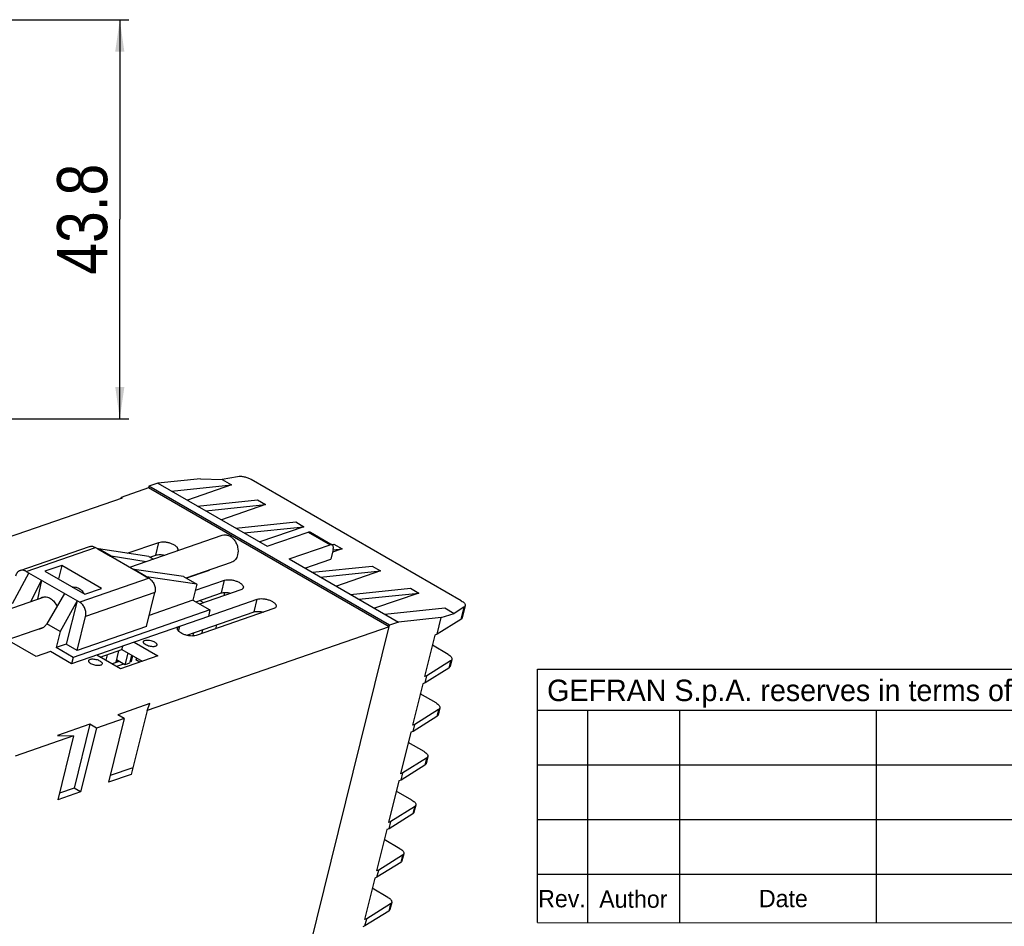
# Model space of a CAD drawing. Header units: millimetres. Extents: x 0 to 420, y 0 to 297.
# Tile 8 of 25: x 171 to 279, y 58 to 157. Entities that reach past the tile are written whole.
import ezdxf

# ---------------------------------------------------------------- set-up
doc = ezdxf.new("R2010")
doc.units = ezdxf.units.MM
doc.header["$LTSCALE"] = 23.1
doc.layers.get('0').update_dxf_attribs({"linetype": 'CONTINUOUS'})
doc.layers.add('3_ALL_AXES', color=7, linetype='CONTINUOUS')
doc.styles.get("Standard").update_dxf_attribs({"font": 'txt', "width": 0.85})
doc.styles.add('TEXTSTYLE_2', font='trium.ttf')
doc.dimstyles.new('DIMSTYLE_1', dxfattribs={"dimtxt": 5.5, "dimasz": 3.5, "dimexe": 1, "dimexo": 0.5, "dimgap": 1.375, "dimtad": 1, "dimdec": 4, "dimdsep": 46, "dimtxsty": 'STANDARD', "dimblk": '_FILLED', "dimblk1": '_FILLED', "dimblk2": '_FILLED', "dimcen": 0.09, "dimadec": 4, "dimazin": 2, "dimtp": 0.15, "dimtm": 0.15, "dimtfac": 1, "dimtdec": 4, "dimtofl": 0, "dimtmove": 0, "dimatfit": 3, "dimldrblk": '_FILLED', "dimfxl": 1, "dimtolj": 1, "dimarcsym": 0})

# ---------------------------------------------------------------- blocks, each defined once
blk = doc.blocks.new('_FILLED')
at = {"color": 0, "linetype": 'BYBLOCK'}
blk.add_solid([(0, 0), (-1, 0.143), (-1, -0.143)], dxfattribs=at)
blk = doc.blocks.new('*D2')
at = {"color": 2, "linetype": 'CONTINUOUS'}
for p, q in [((135.93, 157.3), (183.19, 157.3)), ((182.19, 157.3), (182.19, 135.4)), ((182.19, 113.5), (182.19, 135.4)), ((141.93, 113.5), (183.19, 113.5))]:
    blk.add_line(p, q, dxfattribs=at)
at = {"color": 2, "linetype": 'CONTINUOUS', "xscale": 3.5, "yscale": 3.5, "zscale": 3.5}
for p, rotation in [((182.19, 157.3), 90), ((182.19, 113.5), 270)]:
    blk.add_blockref('_FILLED', p, dxfattribs=dict(at, rotation=rotation))
at = {"color": 2, "linetype": 'CONTINUOUS', "insert": (175.31, 135.4), "char_height": 5.5, "width": 23.5714, "attachment_point": 2, "rotation": 90, "line_spacing_factor": 0.9}
blk.add_mtext('43.8', dxfattribs=at)

msp = doc.modelspace()

# ---------------------------------------------------------------- linework, layer by layer
at = {"color": 7, "linetype": 'CONTINUOUS'}
for p, q in [((195.12212, 107.13179), (193.40407, 106.83682)), ((185.32726, 105.90988), (182.32726, 104.87065)), ((185.37057, 106.08488), (185.32726, 105.90988)), ((211.72726, 90.66783), (185.32726, 105.90988)), ((186.37057, 106.43129), (185.37057, 106.08488)), ((211.77057, 90.84283), (185.37057, 106.08488)), ((191.06127, 106.91334), (186.37057, 106.43129)), ((186.37057, 106.43129), (198.37057, 99.50308)), ((187.87057, 105.56526), (194.43755, 106.24013)), ((194.43755, 106.24013), (189.60262, 104.56526)), ((191.06127, 106.91334), (193.40407, 106.83682)), ((193.40407, 106.83682), (194.43755, 106.24013)), ((219.66262, 93.52395), (196.61248, 106.83196)), ((182.44726, 104.80136), (160.44726, 97.18034)), ((182.32726, 104.87065), (182.29726, 104.7494)), ((182.32726, 104.87065), (182.44726, 104.80136)), ((190.72057, 103.91981), (197.28755, 104.59468)), ((191.62057, 103.4002), (198.18755, 104.07507)), ((198.18755, 104.07507), (193.35262, 102.4002)), ((197.28755, 104.59468), (198.18755, 104.07507)), ((194.92057, 101.49494), (201.48755, 102.16981)), ((195.82057, 100.97533), (202.38755, 101.6502)), ((202.38755, 101.6502), (197.55262, 99.97533)), ((201.48755, 102.16981), (202.38755, 101.6502)), ((183.30378, 97.19852), (193.43941, 100.7096)), ((198.37057, 99.50308), (202.87057, 101.06193)), ((203.09736, 101.05475), (205.49736, 99.66911)), ((171.26566, 96.83526), (178.86566, 99.46798)), ((200.77057, 98.11744), (205.27057, 99.67629)), ((205.4146, 99.71689), (205.68755, 99.74494)), ((205.68755, 99.74494), (206.58755, 99.22533)), ((179.51826, 99.38408), (179.81826, 99.21088)), ((179.77678, 99.19651), (179.81826, 99.21088)), ((179.81826, 99.21088), (179.81706, 99.20603)), ((185.37348, 98.38326), (179.85288, 99.20572)), ((181.15678, 98.39977), (181.19826, 98.41414)), ((181.19826, 98.41414), (183.71826, 96.95921)), ((185.06711, 97.80935), (181.23349, 98.40863)), ((185.37348, 98.38326), (185.87987, 98.0909)), ((205.59736, 99.14949), (205.33755, 98.09949)), ((206.58755, 99.22533), (205.52505, 98.85727)), ((205.59078, 99.12289), (206.58755, 99.22533)), ((175.81826, 97.40955), (173.96826, 96.76869)), ((175.81826, 97.40955), (175.44826, 95.91421)), ((180.19826, 94.88075), (175.81826, 97.40955)), ((189.45428, 96.02722), (194.46067, 97.76148)), ((200.77057, 98.11744), (212.77057, 91.18924)), ((202.50262, 97.11744), (205.33755, 98.09949)), ((203.32057, 96.6452), (209.88755, 97.32007)), ((209.88755, 97.32007), (210.78755, 96.80046)), ((172.21826, 96.57816), (170.37348, 93.18711)), ((171.91826, 96.75137), (177.79826, 93.35655)), ((173.96826, 96.76869), (178.34826, 94.23989)), ((183.67678, 96.94484), (183.71826, 96.95921)), ((183.71826, 96.95921), (183.71699, 96.95441)), ((189.17662, 96.18752), (183.75228, 96.9544)), ((185.05678, 96.1481), (185.09826, 96.16247)), ((185.09826, 96.16247), (185.39826, 95.98927)), ((190.65348, 95.33485), (185.13288, 96.15731)), ((189.17662, 96.18752), (190.65348, 95.33485)), ((204.22057, 96.12558), (210.78755, 96.80046)), ((210.78755, 96.80046), (205.95262, 95.12558)), ((173.59826, 95.78142), (172.40181, 93.42197)), ((173.59826, 95.78142), (173.15476, 93.6828)), ((190.65348, 95.33485), (190.22047, 93.58485)), ((176.11826, 94.3265), (174.17662, 90.99137)), ((177.00378, 95.01613), (177.08825, 95.0454)), ((178.34826, 94.23989), (180.19826, 94.88075)), ((185.12047, 90.70965), (186.03846, 94.41965)), ((193.68838, 94.43666), (193.60226, 94.08863)), ((207.52057, 94.22033), (214.08755, 94.8952)), ((208.42057, 93.70071), (214.98755, 94.37558)), ((214.98755, 94.37558), (210.15262, 92.70071)), ((214.08755, 94.8952), (214.98755, 94.37558)), ((161.83949, 89.76307), (173.93897, 93.95445)), ((177.49826, 93.52975), (175.65348, 90.1387)), ((177.49826, 93.52975), (176.32047, 88.76975)), ((190.22047, 93.58485), (185.42047, 91.92209)), ((190.22047, 93.58485), (192.08047, 92.51098)), ((190.97027, 93.55965), (191.38463, 93.32042)), ((220.0775, 92.97591), (219.74841, 91.64591)), ((192.08047, 92.51098), (177.08047, 87.31483)), ((192.08047, 92.51098), (191.90726, 91.81098)), ((211.27057, 92.05526), (217.83755, 92.73014)), ((217.46127, 91.67129), (218.87104, 92.13345)), ((217.83755, 92.73014), (218.87104, 92.13345)), ((219.9392, 92.80365), (218.87104, 92.13345)), ((175.65348, 90.1387), (174.17662, 90.99137)), ((191.90726, 91.81098), (176.90726, 86.61483)), ((177.52047, 88.07693), (178.43846, 91.78693)), ((192.80585, 90.86998), (192.70226, 90.45132)), ((195.9223, 26.79283), (211.77057, 90.84283)), ((212.77057, 91.18924), (211.77057, 90.84283)), ((217.46127, 91.67129), (212.77057, 91.18924)), ((217.00846, 89.84129), (217.46127, 91.67129)), ((219.61011, 91.47365), (217.00846, 89.84129)), ((162.86075, 86.81495), (173.85995, 90.62518)), ((175.65348, 90.1387), (175.22047, 88.3887)), ((185.12047, 90.70965), (177.52047, 88.07693)), ((211.72726, 90.66783), (185.17726, 81.47064)), ((190.21974, 89.65592), (190.30585, 90.00395)), ((191.20226, 89.93171), (191.30585, 90.35036)), ((216.75846, 89.75469), (215.63263, 85.20469)), ((217.00846, 89.84129), (216.75846, 89.75469)), ((176.32047, 88.76975), (175.22047, 88.3887)), ((177.52047, 88.07693), (176.32047, 88.76975)), ((218.2077, 87.64395), (216.48263, 88.63992)), ((176.90726, 86.61483), (174.59726, 87.94851)), ((177.08047, 87.31483), (175.22047, 88.3887)), ((180.80835, 87.60073), (180.65726, 86.99011)), ((182.05835, 88.03374), (181.74848, 86.78139)), ((182.42085, 88.15932), (184.63521, 86.88086)), ((183.07357, 87.78247), (182.75449, 86.49294)), ((183.47357, 87.55153), (183.25449, 86.66615)), ((177.08047, 87.31483), (176.90726, 86.61483)), ((182.12734, 86.85503), (181.35477, 86.5874)), ((181.74848, 86.78139), (182.06498, 86.89103)), ((182.75449, 86.49294), (181.81178, 87.03722)), ((182.60734, 86.5779), (181.83477, 86.31028)), ((183.25449, 86.66615), (182.75449, 86.49294)), ((183.46289, 86.87427), (183.29128, 86.81483)), ((183.3256, 86.95354), (183.46289, 86.87427)), ((183.46289, 86.87427), (183.61085, 87.47227)), ((184.01085, 87.24133), (183.96289, 87.04748)), ((184.39539, 86.79778), (183.96289, 87.04748)), ((184.35476, 86.78371), (184.36289, 86.81654)), ((218.48427, 86.92365), (215.88263, 85.29129)), ((218.62257, 87.09591), (218.42858, 86.31191)), ((218.29028, 86.13965), (215.68864, 84.50729)), ((215.43864, 84.42069), (214.31281, 79.87069)), ((215.68864, 84.50729), (215.43864, 84.42069)), ((215.88263, 85.29129), (215.63263, 85.20469)), ((215.68864, 84.50729), (215.88263, 85.29129)), ((216.88788, 82.30995), (215.16281, 83.30592)), ((185.4965, 82.24633), (181.95726, 81.02031)), ((185.17726, 81.47064), (185.4965, 82.24633)), ((185.17726, 81.47064), (183.44521, 74.47064)), ((217.16445, 81.58965), (214.56281, 79.95729)), ((217.30275, 81.76191), (217.10876, 80.97791)), ((178.90726, 79.96376), (175.36803, 78.73773)), ((178.90726, 79.96376), (177.17521, 72.96376)), ((179.62726, 79.54806), (178.90726, 79.96376)), ((182.67726, 80.60461), (179.62726, 79.54806)), ((182.67726, 80.60461), (180.94521, 73.60461)), ((182.67726, 80.60461), (181.95726, 81.02031)), ((214.56281, 79.95729), (214.31281, 79.87069)), ((216.97046, 80.80565), (214.36882, 79.17329)), ((214.36882, 79.17329), (214.56281, 79.95729)), ((179.62726, 79.54806), (177.89521, 72.54806)), ((214.11882, 79.08669), (212.99299, 74.53669)), ((214.36882, 79.17329), (214.11882, 79.08669)), ((177.12726, 78.68204), (170.72726, 76.46501)), ((175.36803, 78.73773), (177.12726, 78.68204)), ((177.12726, 78.68204), (175.39521, 71.68204)), ((215.56806, 76.97595), (213.84299, 77.97192)), ((215.84463, 76.25565), (213.24299, 74.62329)), ((215.98293, 76.42791), (215.78894, 75.64391)), ((183.62521, 75.1981), (181.12521, 74.33208)), ((213.24299, 74.62329), (212.99299, 74.53669)), ((215.65064, 75.47165), (213.049, 73.83929)), ((213.049, 73.83929), (213.24299, 74.62329)), ((183.44521, 74.47064), (180.94521, 73.60461)), ((212.799, 73.75269), (211.67316, 69.20269)), ((213.049, 73.83929), (212.799, 73.75269)), ((177.89521, 72.54806), (175.39521, 71.68204)), ((177.17521, 72.96376), (175.57521, 72.4095)), ((177.89521, 72.54806), (177.17521, 72.96376)), ((214.24823, 71.64195), (212.52316, 72.63792)), ((214.52481, 70.92165), (211.92316, 69.28929)), ((214.6631, 71.09391), (214.46911, 70.30991)), ((211.92316, 69.28929), (211.67316, 69.20269)), ((214.33082, 70.13765), (211.72917, 68.50529)), ((211.72917, 68.50529), (211.92316, 69.28929)), ((211.47917, 68.41869), (210.35334, 63.86869)), ((211.72917, 68.50529), (211.47917, 68.41869)), ((212.92841, 66.30795), (211.20334, 67.30392)), ((213.20498, 65.58765), (210.60334, 63.95529)), ((213.34328, 65.75991), (213.14929, 64.97591)), ((210.60334, 63.95529), (210.35334, 63.86869)), ((213.01099, 64.80365), (210.40935, 63.17129)), ((210.40935, 63.17129), (210.60334, 63.95529)), ((210.15935, 63.08469), (209.03352, 58.53469)), ((210.40935, 63.17129), (210.15935, 63.08469)), ((211.60859, 60.97395), (209.88352, 61.96992)), ((211.69117, 59.46965), (209.08953, 57.83729)), ((211.88516, 60.25365), (209.28352, 58.62129)), ((212.02346, 60.42591), (211.82947, 59.64191)), ((209.28352, 58.62129), (209.03352, 58.53469)), ((209.08953, 57.83729), (209.28352, 58.62129)), ((209.08953, 57.83729), (208.83953, 57.75069)), ((228.00618, 58.19553), (414.00002, 58.19112))]:
    msp.add_line(p, q, dxfattribs=at)
at = {"color": 9, "linetype": 'CONTINUOUS'}
for p, q in [((202.87057, 101.06193), (205.27057, 99.67629)), ((171.91826, 96.75137), (179.51826, 99.38408)), ((181.15678, 98.39977), (179.77678, 99.19651)), ((181.23349, 98.40863), (179.85288, 99.20572)), ((185.05678, 96.1481), (183.67678, 96.94484)), ((185.13288, 96.15731), (183.75228, 96.9544)), ((185.39826, 95.98927), (177.79826, 93.35655)), ((186.03846, 94.41965), (178.43846, 91.78693)), ((219.9392, 92.80365), (219.61011, 91.47365)), ((218.48427, 86.92365), (218.29028, 86.13965)), ((217.16445, 81.58965), (216.97046, 80.80565)), ((215.84463, 76.25565), (215.65064, 75.47165)), ((214.52481, 70.92165), (214.33082, 70.13765)), ((213.20498, 65.58765), (213.01099, 64.80365)), ((211.88516, 60.25365), (211.69117, 59.46965))]:
    msp.add_line(p, q, dxfattribs=at)
at = {"color": 2, "linetype": 'CONTINUOUS'}
for p, q in [((228.00618, 86.01578), (414.00618, 86.01578)), ((228.00618, 58.19553), (228.00618, 86.01578)), ((228.00618, 81.52126), (414.00618, 81.52126)), ((233.52784, 58.19553), (233.52784, 81.52126)), ((243.6512, 58.19553), (243.6512, 81.52126)), ((265.22932, 58.19553), (265.22932, 81.52126)), ((228.00618, 75.51664), (321.00618, 75.51664)), ((228.00618, 69.51202), (321.00618, 69.51202)), ((228.00618, 63.5074), (321.00618, 63.5074))]:
    msp.add_line(p, q, dxfattribs=at)
at = {"color": 7, "linetype": 'CONTINUOUS'}
for centre, radius, start, end in [((181.21463, 98.2879), 0.12219, 81.1245452, 83.8701295), ((176.57785, 93.23749), 2.00915, 30.7835432, 33.66305)]:
    msp.add_arc(centre, radius, start, end, dxfattribs=at)
for points, knots in [([(196.61248, 106.83196), (196.5018, 106.89586), (196.25885, 107.0048), (195.87444, 107.11194), (195.48941, 107.16127), (195.23742, 107.15159), (195.12212, 107.13179)], [0, 0, 0, 0, 0.248280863, 0.514249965, 0.77273402, 1, 1, 1, 1]), ([(193.43946, 100.70961), (193.54516, 100.74623), (193.77946, 100.77889), (194.13487, 100.69675), (194.47005, 100.49776), (194.76085, 100.2007), (194.98696, 99.82854), (195.17651, 99.28345), (195.18774, 98.83349), (195.12008, 98.56006)], [0, 0, 0, 0, 0.104398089, 0.214714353, 0.334331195, 0.463309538, 0.599001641, 0.737119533, 1, 1, 1, 1]), ([(202.87057, 101.06193), (202.91001, 101.07559), (202.98762, 101.09202), (203.06645, 101.0726), (203.09736, 101.05475)], [0, 0, 0, 0, 0.539033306, 1, 1, 1, 1]), ([(178.86566, 99.46798), (178.91633, 99.48553), (179.02362, 99.50872), (179.2504, 99.50414), (179.41713, 99.44247), (179.51826, 99.38408)], [0, 0, 0, 0, 0.238028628, 0.481655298, 1, 1, 1, 1]), ([(205.49736, 99.66911), (205.46645, 99.68696), (205.38762, 99.70638), (205.31001, 99.68995), (205.27057, 99.67629)], [0, 0, 0, 0, 0.460966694, 1, 1, 1, 1]), ([(205.59736, 99.14949), (205.61157, 99.2069), (205.63013, 99.31574), (205.62517, 99.46845), (205.58447, 99.59262), (205.52827, 99.65127), (205.49736, 99.66911)], [0, 0, 0, 0, 0.315953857, 0.586317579, 0.809356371, 1, 1, 1, 1]), ([(179.77678, 99.19651), (179.7802, 99.19769), (179.79335, 99.20191), (179.80694, 99.20484), (179.81706, 99.20603)], [0, 0, 0, 0, 0.261964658, 1, 1, 1, 1]), ([(179.81706, 99.20603), (179.82016, 99.20639), (179.83207, 99.20744), (179.84413, 99.20703), (179.85288, 99.20572)], [0, 0, 0, 0, 0.2603189, 1, 1, 1, 1]), ([(195.12008, 98.56006), (195.09671, 98.4656), (195.03358, 98.28601), (194.88588, 98.05062), (194.69354, 97.86859), (194.53988, 97.78894), (194.46071, 97.76151)], [0, 0, 0, 0, 0.270944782, 0.525638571, 0.76670847, 1, 1, 1, 1]), ([(171.26566, 96.83526), (171.20477, 96.81416), (171.08654, 96.75282), (170.88442, 96.56185), (170.79312, 96.36107), (170.75846, 96.22098)], [0, 0, 0, 0, 0.2340351, 0.475903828, 1, 1, 1, 1]), ([(171.91826, 96.75137), (171.81713, 96.80976), (171.6504, 96.87143), (171.42362, 96.87601), (171.31633, 96.85282), (171.26566, 96.83526)], [0, 0, 0, 0, 0.518344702, 0.761971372, 1, 1, 1, 1]), ([(183.67678, 96.94484), (183.6802, 96.94603), (183.69335, 96.95024), (183.70694, 96.95317), (183.71706, 96.95436)], [0, 0, 0, 0, 0.26196468, 1, 1, 1, 1]), ([(183.71691, 96.95445), (183.71997, 96.95483), (183.73173, 96.95594), (183.74364, 96.95563), (183.75228, 96.95441)], [0, 0, 0, 0, 0.261370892, 1, 1, 1, 1]), ([(185.39826, 95.98927), (185.52179, 95.91795), (185.74887, 95.71638), (185.97989, 95.32089), (186.0916, 94.87188), (186.07388, 94.56282), (186.03846, 94.41965)], [0, 0, 0, 0, 0.238001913, 0.494383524, 0.753908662, 1, 1, 1, 1]), ([(176.97272, 95.03433), (177.08486, 95.05318), (177.3261, 95.04784), (177.67539, 94.91753), (177.99599, 94.68035), (178.17198, 94.46842), (178.25008, 94.35118)], [0, 0, 0, 0, 0.223753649, 0.463323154, 0.722779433, 1, 1, 1, 1]), ([(173.43969, 93.78232), (173.45793, 93.7955), (173.53202, 93.84515), (173.61338, 93.88399), (173.67636, 93.90581)], [0, 0, 0, 0, 0.252377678, 1, 1, 1, 1]), ([(173.67636, 93.90581), (173.74703, 93.9303), (173.8971, 93.9619), (174.21496, 93.95028), (174.61916, 93.78722), (175.02244, 93.41412), (175.2153, 93.08339), (175.28976, 92.90326)], [0, 0, 0, 0, 0.108039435, 0.218866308, 0.455632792, 0.718419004, 1, 1, 1, 1]), ([(178.43846, 91.78693), (178.47388, 91.9301), (178.4916, 92.23916), (178.37989, 92.68818), (178.14887, 93.08366), (177.92179, 93.28523), (177.79826, 93.35655)], [0, 0, 0, 0, 0.246091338, 0.505616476, 0.761998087, 1, 1, 1, 1]), ([(219.66262, 93.52395), (219.73128, 93.48431), (219.85309, 93.40325), (219.99652, 93.26384), (220.081, 93.12044), (220.08802, 93.01844), (220.0775, 92.97591)], [0, 0, 0, 0, 0.326982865, 0.600505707, 0.819324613, 1, 1, 1, 1]), ([(220.0775, 92.97591), (220.0691, 92.94196), (220.03266, 92.87313), (219.97314, 92.82495), (219.9392, 92.80365)], [0, 0, 0, 0, 0.466061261, 1, 1, 1, 1]), ([(173.62381, 90.50105), (173.73858, 90.54081), (173.96009, 90.67354), (174.11427, 90.87837), (174.17538, 90.99209)], [0, 0, 0, 0, 0.484784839, 1, 1, 1, 1]), ([(219.74841, 91.64591), (219.74001, 91.61196), (219.70357, 91.54313), (219.64405, 91.49495), (219.61011, 91.47365)], [0, 0, 0, 0, 0.466061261, 1, 1, 1, 1]), ([(173.36089, 90.45165), (173.38342, 90.45257), (173.47254, 90.45936), (173.56069, 90.47918), (173.62381, 90.50105)], [0, 0, 0, 0, 0.252376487, 1, 1, 1, 1]), ([(218.2077, 87.64395), (218.27636, 87.60431), (218.39817, 87.52325), (218.5416, 87.38384), (218.62608, 87.24044), (218.63309, 87.13844), (218.62258, 87.09591)], [0, 0, 0, 0, 0.326982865, 0.600505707, 0.819324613, 1, 1, 1, 1]), ([(218.62258, 87.09591), (218.61418, 87.06196), (218.57773, 86.99313), (218.51822, 86.94495), (218.48427, 86.92365)], [0, 0, 0, 0, 0.466061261, 1, 1, 1, 1]), ([(218.42859, 86.31191), (218.42019, 86.27796), (218.38374, 86.20913), (218.32423, 86.16095), (218.29028, 86.13965)], [0, 0, 0, 0, 0.466061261, 1, 1, 1, 1]), ([(216.88788, 82.30995), (216.95654, 82.27031), (217.07835, 82.18925), (217.22178, 82.04984), (217.30625, 81.90644), (217.31327, 81.80444), (217.30275, 81.76191)], [0, 0, 0, 0, 0.326982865, 0.600505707, 0.819324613, 1, 1, 1, 1]), ([(217.30275, 81.76191), (217.29435, 81.72796), (217.25791, 81.65913), (217.19839, 81.61095), (217.16445, 81.58965)], [0, 0, 0, 0, 0.466061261, 1, 1, 1, 1]), ([(217.10876, 80.97791), (217.10036, 80.94396), (217.06392, 80.87513), (217.0044, 80.82695), (216.97046, 80.80565)], [0, 0, 0, 0, 0.466061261, 1, 1, 1, 1]), ([(215.56806, 76.97595), (215.63671, 76.93631), (215.75853, 76.85525), (215.90195, 76.71584), (215.98643, 76.57244), (215.99345, 76.47044), (215.98293, 76.42791)], [0, 0, 0, 0, 0.326982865, 0.600505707, 0.819324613, 1, 1, 1, 1]), ([(215.78894, 75.64391), (215.78054, 75.60996), (215.7441, 75.54113), (215.68458, 75.49295), (215.65064, 75.47165)], [0, 0, 0, 0, 0.466061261, 1, 1, 1, 1]), ([(215.98293, 76.42791), (215.97453, 76.39396), (215.93809, 76.32513), (215.87857, 76.27695), (215.84463, 76.25565)], [0, 0, 0, 0, 0.466061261, 1, 1, 1, 1]), ([(214.24823, 71.64195), (214.31689, 71.60231), (214.4387, 71.52125), (214.58213, 71.38184), (214.66661, 71.23844), (214.67362, 71.13644), (214.66311, 71.09391)], [0, 0, 0, 0, 0.326982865, 0.600505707, 0.819324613, 1, 1, 1, 1]), ([(214.46912, 70.30991), (214.46072, 70.27596), (214.42428, 70.20713), (214.36476, 70.15895), (214.33082, 70.13765)], [0, 0, 0, 0, 0.466061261, 1, 1, 1, 1]), ([(214.66311, 71.09391), (214.65471, 71.05996), (214.61827, 70.99113), (214.55875, 70.94295), (214.52481, 70.92165)], [0, 0, 0, 0, 0.466061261, 1, 1, 1, 1]), ([(212.92841, 66.30795), (212.99707, 66.26831), (213.11888, 66.18725), (213.26231, 66.04784), (213.34679, 65.90444), (213.3538, 65.80244), (213.34328, 65.75991)], [0, 0, 0, 0, 0.326982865, 0.600505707, 0.819324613, 1, 1, 1, 1]), ([(213.14929, 64.97591), (213.1409, 64.94196), (213.10445, 64.87313), (213.04494, 64.82495), (213.01099, 64.80365)], [0, 0, 0, 0, 0.466061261, 1, 1, 1, 1]), ([(213.34328, 65.75991), (213.33489, 65.72596), (213.29844, 65.65713), (213.23893, 65.60895), (213.20498, 65.58765)], [0, 0, 0, 0, 0.466061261, 1, 1, 1, 1]), ([(211.60859, 60.97395), (211.67724, 60.93431), (211.79906, 60.85325), (211.94248, 60.71384), (212.02696, 60.57044), (212.03398, 60.46844), (212.02346, 60.42591)], [0, 0, 0, 0, 0.326982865, 0.600505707, 0.819324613, 1, 1, 1, 1]), ([(211.82947, 59.64191), (211.82107, 59.60796), (211.78463, 59.53913), (211.72511, 59.49095), (211.69117, 59.46965)], [0, 0, 0, 0, 0.466061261, 1, 1, 1, 1]), ([(212.02346, 60.42591), (212.01506, 60.39196), (211.97862, 60.32313), (211.9191, 60.27495), (211.88516, 60.25365)], [0, 0, 0, 0, 0.466061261, 1, 1, 1, 1])]:
    msp.add_open_spline(points, degree=3, knots=knots, dxfattribs=at)
for points in [[(181.20565, 98.40991), (181.21299, 98.41032), (181.22038, 98.41018), (181.22768, 98.4094)], [(185.13288, 96.15731), (185.12382, 96.15866), (185.11456, 96.15895), (185.10542, 96.15837)]]:
    msp.add_open_spline(points, degree=3, dxfattribs=at)
at = {"layer": '3_ALL_AXES', "color": 7, "linetype": 'CONTINUOUS'}
for p, q in [((183.01438, 98.73472), (186.47726, 99.9343)), ((185.49399, 98.31369), (186.13085, 98.5343)), ((191.87726, 96.81661), (189.50835, 95.99599)), ((190.48976, 94.6732), (193.67726, 95.77738)), ((190.52893, 93.40676), (193.33085, 94.37738)), ((195.47726, 94.73815), (190.94329, 93.16753)), ((191.91476, 91.84129), (197.27726, 93.69892)), ((189.53275, 89.73614), (196.93085, 92.29892)), ((199.07726, 92.65969), (190.57726, 89.7152)), ((172.99726, 87.39425), (169.82319, 89.22681)), ((183.75726, 88.98774), (186.36726, 87.48086)), ((174.59726, 87.94851), (172.99726, 87.39425)), ((182.26726, 86.06057), (179.65726, 87.56746)), ((180.05291, 87.33904), (182.42085, 88.15932)), ((182.42085, 88.15932), (182.51976, 88.55906)), ((186.36726, 87.48086), (182.26726, 86.06057))]:
    msp.add_line(p, q, dxfattribs=at)
at = {"layer": '3_ALL_AXES', "color": 9, "linetype": 'CONTINUOUS'}
for p, q in [((186.13085, 98.5343), (186.47726, 99.9343)), ((193.33085, 94.37738), (193.67726, 95.77738)), ((196.93085, 92.29892), (197.27726, 93.69892)), ((188.63904, 90.1958), (188.76976, 90.72412))]:
    msp.add_line(p, q, dxfattribs=at)
at = {"layer": '3_ALL_AXES', "color": 7, "linetype": 'CONTINUOUS'}
msp.add_arc((190.09409, 93.76779), 2.7535, 75.6704769, 77.4864436, dxfattribs=at)
for points, knots in [([(186.47726, 99.9343), (186.56741, 99.96553), (186.77691, 100.00095), (187.11312, 99.99453), (187.47544, 99.93421), (187.82867, 99.82544), (188.13866, 99.67892), (188.35009, 99.52873), (188.46815, 99.39798), (188.52442, 99.30546), (188.55181, 99.21385), (188.54886, 99.15362), (188.54214, 99.12645)], [0, 0, 0, 0, 0.117424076, 0.258301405, 0.412625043, 0.567962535, 0.711721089, 0.833333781, 0.883937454, 0.927651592, 0.965551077, 1, 1, 1, 1]), ([(186.13085, 98.5343), (186.19694, 98.5572), (186.34652, 98.58878), (186.68378, 98.60541), (186.95131, 98.56784), (187.1316, 98.52493)], [0, 0, 0, 0, 0.207548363, 0.450045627, 1, 1, 1, 1]), ([(188.54214, 99.12645), (188.53495, 99.09741), (188.50673, 99.03879), (188.4601, 98.99439), (188.43339, 98.97446)], [0, 0, 0, 0, 0.473038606, 1, 1, 1, 1]), ([(192.07794, 96.93514), (192.06595, 96.9226), (192.00721, 96.87064), (191.93469, 96.8365), (191.87726, 96.81661)], [0, 0, 0, 0, 0.222087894, 1, 1, 1, 1]), ([(193.67726, 95.77738), (193.76741, 95.80861), (193.97691, 95.84403), (194.31312, 95.83761), (194.67544, 95.77728), (195.02867, 95.66852), (195.33866, 95.522), (195.55009, 95.37181), (195.66815, 95.24105), (195.72442, 95.14854), (195.75181, 95.05693), (195.74886, 94.9967), (195.74214, 94.96953)], [0, 0, 0, 0, 0.117424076, 0.258301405, 0.412625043, 0.567962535, 0.711721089, 0.833333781, 0.883937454, 0.927651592, 0.965551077, 1, 1, 1, 1]), ([(193.33085, 94.37738), (193.39977, 94.40125), (193.5563, 94.43351), (193.90877, 94.44778), (194.18804, 94.40506), (194.37558, 94.35716)], [0, 0, 0, 0, 0.207183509, 0.450162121, 1, 1, 1, 1]), ([(195.74214, 94.96953), (195.72939, 94.91803), (195.65377, 94.81253), (195.54139, 94.76036), (195.47726, 94.73815)], [0, 0, 0, 0, 0.438737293, 1, 1, 1, 1]), ([(197.27726, 93.69892), (197.36741, 93.73015), (197.57691, 93.76557), (197.91312, 93.75915), (198.27544, 93.69882), (198.62867, 93.59006), (198.93866, 93.44354), (199.15009, 93.29335), (199.26815, 93.16259), (199.32442, 93.07008), (199.35181, 92.97847), (199.34886, 92.91824), (199.34214, 92.89107)], [0, 0, 0, 0, 0.117424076, 0.258301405, 0.412625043, 0.567962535, 0.711721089, 0.833333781, 0.883937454, 0.927651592, 0.965551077, 1, 1, 1, 1]), ([(196.93085, 92.29892), (196.99977, 92.32279), (197.1563, 92.35505), (197.50877, 92.36932), (197.78804, 92.3266), (197.97558, 92.2787)], [0, 0, 0, 0, 0.207183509, 0.450162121, 1, 1, 1, 1]), ([(199.34214, 92.89107), (199.32939, 92.83957), (199.25377, 92.73407), (199.14139, 92.6819), (199.07726, 92.65969)], [0, 0, 0, 0, 0.438737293, 1, 1, 1, 1]), ([(190.57726, 89.7152), (190.48712, 89.68397), (190.27762, 89.64855), (189.94141, 89.65497), (189.57909, 89.7153), (189.22586, 89.82406), (188.91587, 89.97058), (188.70444, 90.12077), (188.58638, 90.25153), (188.53011, 90.34404), (188.50272, 90.43565), (188.50567, 90.49588), (188.51239, 90.52305)], [0, 0, 0, 0, 0.117424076, 0.258301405, 0.412625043, 0.567962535, 0.711721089, 0.833333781, 0.883937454, 0.927651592, 0.965551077, 1, 1, 1, 1]), ([(188.51239, 90.52305), (188.51944, 90.55152), (188.54678, 90.60895), (188.59196, 90.65283), (188.61785, 90.67257)], [0, 0, 0, 0, 0.473913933, 1, 1, 1, 1]), ([(186.08642, 88.52058), (186.02941, 88.50083), (185.89692, 88.47844), (185.6843, 88.48247), (185.45517, 88.52066), (185.2318, 88.58941), (185.03577, 88.68214), (184.90207, 88.77696), (184.8274, 88.85991), (184.78272, 88.93235), (184.7718, 88.99586), (184.78061, 89.03145)], [0, 0, 0, 0, 0.117527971, 0.25857316, 0.413039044, 0.568532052, 0.712426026, 0.834155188, 0.884823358, 0.928565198, 1, 1, 1, 1]), ([(184.78061, 89.03145), (184.78868, 89.06403), (184.83652, 89.13072), (184.90757, 89.16373), (184.94811, 89.17778)], [0, 0, 0, 0, 0.438892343, 1, 1, 1, 1]), ([(184.94811, 89.17778), (185.00511, 89.19752), (185.13761, 89.21991), (185.35023, 89.21588), (185.57936, 89.17769), (185.80273, 89.10894), (185.99876, 89.01621), (186.13246, 88.92139), (186.20713, 88.83844), (186.25181, 88.766), (186.26273, 88.70249), (186.25392, 88.6669)], [0, 0, 0, 0, 0.117527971, 0.25857316, 0.413039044, 0.568532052, 0.712426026, 0.834155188, 0.884823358, 0.928565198, 1, 1, 1, 1]), ([(186.25392, 88.6669), (186.24585, 88.63433), (186.19801, 88.56763), (186.12696, 88.53462), (186.08642, 88.52058)], [0, 0, 0, 0, 0.438892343, 1, 1, 1, 1]), ([(180.08642, 86.44211), (180.02941, 86.42237), (179.89692, 86.39998), (179.6843, 86.40401), (179.45517, 86.4422), (179.2318, 86.51095), (179.03577, 86.60368), (178.90207, 86.6985), (178.8274, 86.78145), (178.78272, 86.85389), (178.7718, 86.9174), (178.78061, 86.95299)], [0, 0, 0, 0, 0.117527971, 0.25857316, 0.413039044, 0.568532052, 0.712426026, 0.834155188, 0.884823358, 0.928565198, 1, 1, 1, 1]), ([(178.78061, 86.95299), (178.78868, 86.98557), (178.83652, 87.05226), (178.90757, 87.08527), (178.94811, 87.09932)], [0, 0, 0, 0, 0.438892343, 1, 1, 1, 1]), ([(178.94811, 87.09932), (179.00511, 87.11906), (179.13761, 87.14145), (179.35023, 87.13742), (179.57936, 87.09923), (179.80273, 87.03048), (179.99876, 86.93775), (180.13246, 86.84293), (180.20713, 86.75998), (180.25181, 86.68754), (180.26273, 86.62403), (180.25392, 86.58844)], [0, 0, 0, 0, 0.117527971, 0.25857316, 0.413039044, 0.568532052, 0.712426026, 0.834155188, 0.884823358, 0.928565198, 1, 1, 1, 1]), ([(180.25392, 86.58844), (180.24585, 86.55586), (180.19801, 86.48917), (180.12696, 86.45616), (180.08642, 86.44211)], [0, 0, 0, 0, 0.438892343, 1, 1, 1, 1])]:
    msp.add_open_spline(points, degree=3, knots=knots, dxfattribs=at)

# ---------------------------------------------------------------- texts
at = {"color": 2, "linetype": 'CONTINUOUS', "attachment_point": 1, "line_spacing_factor": 0.9, "style": 'TEXTSTYLE_2'}
for s, insert, char_height, width in [('GEFRAN S.p.A. reserves in terms of law, the property in the following drawing: no copy to third parties without authorization', (229.0759, 84.86435), 2.35, 182.6385185), ('Rev.', (228.09247, 61.78053), 1.9, 5.4537037), ('Author', (234.79082, 61.72716), 1.9, 7.9237037), ('Date', (252.3145, 61.79175), 1.9, 5.5944444)]:
    msp.add_mtext(s, dxfattribs=dict(at, insert=insert, char_height=char_height, width=width))

# ---------------------------------------------------------------- dimensions: what is measured, and where the dimension line sits
at = {"color": 2, "linetype": 'CONTINUOUS'}
dim = msp.add_linear_dim(base=(182.18709, 113.49949), p1=(135.43464, 157.29949), p2=(141.43464, 113.49949), angle=270, dimstyle='DIMSTYLE_1', dxfattribs=at)
dim.commit()
dim.dimension.update_dxf_attribs({"geometry": '*D2', "text_midpoint": (182.18709, 134.61377), "dimtype": 160})

doc.saveas('drawing.dxf')
